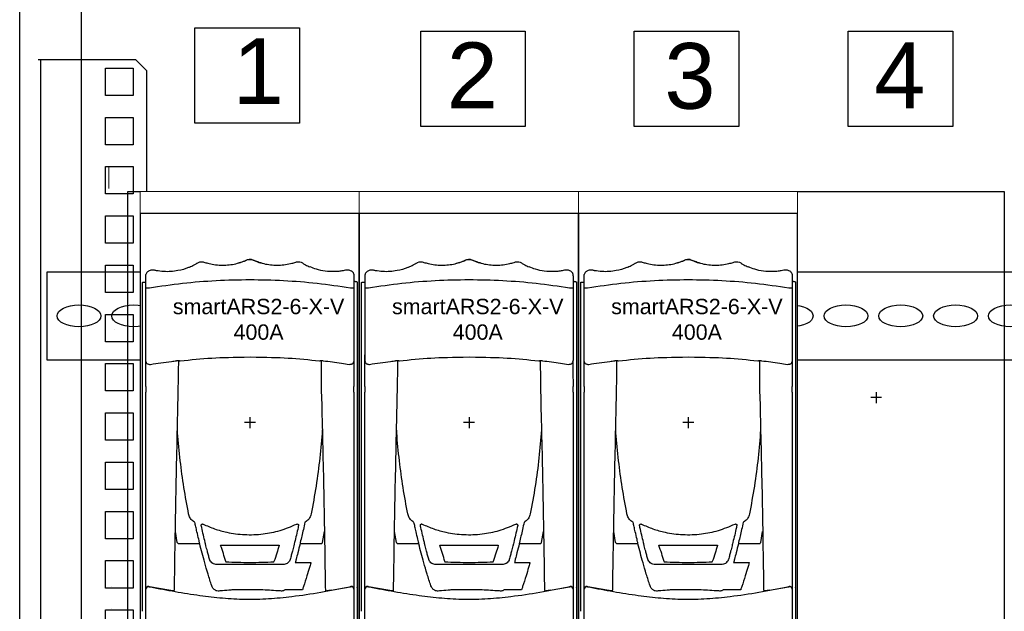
# Model space of a CAD drawing. Header units: millimetres. Extents: x -11513 to 3649, y 2330 to 12522.
# Tile 17 of 75: x -10340 to -9882, y 8444 to 8719. Entities that reach past the tile are written whole.
import ezdxf
from ezdxf.lldxf.tags import DXFTag

# ---------------------------------------------------------------- set-up
doc = ezdxf.new("R2010")
doc.units = ezdxf.units.MM
for name, color, linetype in [('Aparatura', 7, 'Continuous'), ('WG1-00-902-0001-', 7, 'Continuous'), ('WG1-00-915-0001_', 7, 'Continuous'), ('WG1-00-923-0035_', 7, 'Continuous')]:
    doc.layers.add(name, color=color, linetype=linetype)
doc.styles.get("Standard").update_dxf_attribs({"font": 'arial.ttf'})
tags = doc.linetypes.add('CENTER2', pattern=[28.575, 19.05, -3.175, 3.175, -3.175]).pattern_tags.tags
tags[10:11] = [DXFTag(74, 4), DXFTag(75, 0), DXFTag(340, '0'), DXFTag(46, 0.0), DXFTag(50, 0.0), DXFTag(44, 0.0), DXFTag(45, 0.0)]
tags[8:9] = [DXFTag(74, 4), DXFTag(75, 0), DXFTag(340, '0'), DXFTag(46, 0.0), DXFTag(50, 0.0), DXFTag(44, 0.0), DXFTag(45, 0.0)]
tags[6:7] = [DXFTag(74, 4), DXFTag(75, 0), DXFTag(340, '0'), DXFTag(46, 0.0), DXFTag(50, 0.0), DXFTag(44, 0.0), DXFTag(45, 0.0)]
tags[4:5] = [DXFTag(74, 4), DXFTag(75, 0), DXFTag(340, '0'), DXFTag(46, 0.0), DXFTag(50, 0.0), DXFTag(44, 0.0), DXFTag(45, 0.0)]

# ---------------------------------------------------------------- blocks, each defined once
blk = doc.blocks.new('kątownik do pomiaru')
at = {"layer": 'Aparatura', "color": 30}
for p, q in [((16.42, 616.47), (16.42, 616.5)), ((16.42, 616.44), (16.42, 611.44)), ((18.92, 613.94), (13.92, 613.94)), ((16.42, 431.47), (16.42, 431.5)), ((16.42, 431.44), (16.42, 426.44)), ((18.92, 428.94), (13.92, 428.94)), ((16.42, 246.47), (16.42, 246.5)), ((16.42, 246.44), (16.42, 241.44))]:
    blk.add_line(p, q, dxfattribs=at)
at = {"layer": 'WG1-00-915-0001_', "color": 7, "linetype": 'Continuous'}
for p, q in [((11.47, 275.81), (11.47, 282.79)), ((11.47, 282.79), (18.45, 282.79)), ((18.45, 282.79), (18.45, 275.81)), ((18.45, 275.81), (11.47, 275.81))]:
    blk.add_line(p, q, dxfattribs=at)
blk = doc.blocks.new('wspornik rozłączników')
at = {"layer": 'Aparatura', "linetype": 'Continuous'}
blk.add_lwpolyline([(0, 0), (780, 0), (780, 40), (0, 40)], close=True, dxfattribs=at)
for centre in [(14.68, 20), (39.68, 20), (64.68, 20), (89.68, 20), (114.68, 20), (139.68, 20), (164.68, 20), (189.68, 20), (214.68, 20), (239.68, 20), (264.68, 20), (289.68, 20), (314.68, 20), (339.68, 20), (364.68, 20), (389.68, 20), (414.68, 20), (439.68, 20)]:
    blk.add_ellipse(centre, major_axis=(10, 0), ratio=0.5, dxfattribs=at)
blk = doc.blocks.new('rozmieszczenie aparatury cz siłowa')
blk.add_line((9.72, 152.11), (9.72, 966.3))
at = {"layer": 'Aparatura', "linetype": 'Continuous'}
blk.add_line((28, 1114.7), (28, 39.7), dxfattribs=at)
at = {"layer": 'Aparatura', "color": 254, "lineweight": 5}
blk.add_line((40.7, 917.62), (40.7, 907.62), dxfattribs=at)
at = {"layer": 'Aparatura'}
for p, q in [((41.81, 726.06), (41.81, 726.09)), ((41.81, 715.99), (41.81, 716)), ((41.81, 715.99), (41.81, 715.99))]:
    blk.add_line(p, q, dxfattribs=at)
at = {"layer": 'Aparatura', "lineweight": 30}
blk.add_arc((43.34, 843.42), 0.000402, 89.0024, 134.5994, dxfattribs=at)
at = {"layer": 'WG1-00-902-0001-', "color": 7, "linetype": 'Continuous'}
blk.add_line((0, 0), (0, 1200), dxfattribs=at)
at = {"layer": 'WG1-00-923-0035_', "color": 7, "linetype": 'Continuous'}
for p, q in [((52.97, 966.3), (8.36, 966.3)), ((57.96, 961.3), (52.97, 966.3)), ((39.23, 950.06), (39.23, 962.55)), ((39.23, 962.55), (51.72, 962.55)), ((51.72, 962.55), (51.72, 950.06)), ((57.96, 157.11), (57.96, 961.3)), ((51.72, 950.06), (39.23, 950.06)), ((39.23, 927.59), (39.23, 940.07)), ((39.23, 940.07), (51.72, 940.07)), ((51.72, 940.07), (51.72, 927.59)), ((51.72, 927.59), (39.23, 927.59)), ((39.23, 905.11), (39.23, 917.6)), ((39.23, 917.6), (51.72, 917.6)), ((51.72, 917.6), (51.72, 905.11)), ((51.72, 905.11), (39.23, 905.11)), ((39.23, 882.63), (39.23, 895.12)), ((39.23, 895.12), (51.72, 895.12)), ((51.72, 895.12), (51.72, 882.63)), ((51.72, 882.63), (39.23, 882.63)), ((39.23, 860.15), (39.23, 872.64)), ((39.23, 872.64), (51.72, 872.64)), ((51.72, 872.64), (51.72, 860.15)), ((51.72, 860.15), (39.23, 860.15)), ((39.23, 837.68), (39.23, 850.16)), ((39.23, 850.16), (51.72, 850.16)), ((51.72, 850.16), (51.72, 837.68)), ((51.72, 837.68), (39.23, 837.68)), ((39.23, 815.2), (39.23, 827.69)), ((39.23, 827.69), (51.72, 827.69)), ((51.72, 827.69), (51.72, 815.2)), ((51.72, 815.2), (39.23, 815.2)), ((39.23, 792.72), (39.23, 805.21)), ((39.23, 805.21), (51.72, 805.21)), ((51.72, 805.21), (51.72, 792.72)), ((51.72, 792.72), (39.23, 792.72)), ((39.23, 770.24), (39.23, 782.73)), ((39.23, 782.73), (51.72, 782.73)), ((51.72, 782.73), (51.72, 770.24)), ((51.72, 770.24), (39.23, 770.24)), ((39.23, 747.77), (39.23, 760.25)), ((39.23, 760.25), (51.72, 760.25)), ((51.72, 760.25), (51.72, 747.77)), ((51.72, 747.77), (39.23, 747.77)), ((39.23, 725.29), (39.23, 737.78)), ((39.23, 737.78), (51.72, 737.78)), ((51.72, 737.78), (51.72, 725.29)), ((51.72, 725.29), (39.23, 725.29)), ((39.23, 702.81), (39.23, 715.3)), ((39.23, 715.3), (51.72, 715.3)), ((51.72, 715.3), (51.72, 702.81))]:
    blk.add_line(p, q, dxfattribs=at)
at = {"layer": 'WG1-00-923-0035_', "color": 7, "linetype": 'CENTER2'}
blk.add_line((9.72, 152.11), (9.72, 966.3), dxfattribs=at)
for name, p in [('wspornik rozłączników', (12.36, 829.46)), ('kątownik do pomiaru', (374.4, 198.22))]:
    blk.add_blockref(name, p)
blk = doc.blocks.new('ARS400-6-V 400A PRO dół')
blk.add_wipeout([(0, 0), (100, 0), (100, -680), (0, -680)]).dxf.layer = 'Aparatura'
at = {"layer": 'Aparatura', "color": 254, "lineweight": 5}
for p, q in [((0, 0), (0, -10)), ((100, 0), (0, 0)), ((100, -10), (100, 0))]:
    blk.add_line(p, q, dxfattribs=at)
at = {"layer": 'Aparatura', "lineweight": 30}
for p, q in [((96.71, -36.48), (96.71, -36.48)), ((96.75, -36.54), (96.71, -36.48)), ((2.11, -41.34), (2.64, -41.34)), ((2.64, -43.91), (2.64, -43.91)), ((2.64, -74.2), (2.64, -43.91)), ((98.11, -41.09), (97.57, -41.09)), ((97.58, -43.91), (97.58, -43.91)), ((97.58, -43.91), (97.58, -74.2)), ((2.61, -81.94), (2.61, -74.55)), ((17.58, -81.86), (17.62, -77.24)), ((18.31, -77.41), (18.27, -77.4)), ((81.95, -77.4), (81.9, -77.41)), ((97.53, -77.43), (97.53, -81.93)), ((2.61, -89), (2.61, -81.94)), ((17.54, -86.25), (17.57, -83.17)), ((17.57, -83.19), (17.58, -81.86)), ((97.53, -81.93), (97.61, -89)), ((2.61, -181.39), (2.61, -91.53)), ((82.71, -90.33), (82.82, -94.49)), ((97.61, -91.53), (97.61, -181.39)), ((2.61, -181.46), (2.61, -181.39)), ((2.61, -206.83), (2.61, -181.46)), ((4.28, -180.33), (4.03, -180.28)), ((4.03, -180.28), (4.03, -180.28)), ((13.06, -181.97), (4.28, -180.33)), ((87.16, -181.97), (95.94, -180.33)), ((96.19, -180.28), (95.94, -180.33)), ((96.19, -180.28), (96.19, -180.28)), ((97.61, -181.39), (97.61, -181.46)), ((97.61, -181.46), (97.61, -206.83))]:
    blk.add_line(p, q, dxfattribs=at)
at = {"layer": 'Aparatura'}
for p, q in [((1.11, -150.01), (1.11, -41.49)), ((99.11, -41.23), (99.11, -150.01)), ((1.11, -181.82), (1.11, -150.01)), ((24.98, -150.93), (24.82, -150.84)), ((75.4, -150.84), (75.24, -150.93)), ((99.11, -150.01), (99.11, -180.72)), ((16.98, -160.23), (16.13, -155.2)), ((83.24, -160.23), (84.09, -155.2)), ((27.2, -160.79), (17.49, -160.78)), ((27.11, -160.16), (27.03, -159.83)), ((82.73, -160.78), (73.02, -160.79)), ((39.1, -168.82), (39.1, -169.1)), ((61.11, -169.1), (61.11, -168.82)), ((1.11, -191.53), (1.11, -181.82)), ((99.11, -180.78), (99.11, -180.72)), ((99.11, -180.78), (99.11, -191.53)), ((1.11, -191.56), (1.11, -191.53))]:
    blk.add_line(p, q, dxfattribs=at)
at = {"layer": 'Aparatura', "color": 30}
for p, q in [((50.11, -102.93), (50.11, -102.9)), ((50.11, -102.96), (50.11, -107.96)), ((52.61, -105.46), (47.61, -105.46))]:
    blk.add_line(p, q, dxfattribs=at)
at = {"layer": 'Aparatura'}
blk.add_lwpolyline([(0, -680), (100, -680), (100, -10), (0, -10)], close=True, dxfattribs=at)
at = {"layer": 'Aparatura', "flags": 128}
for points in [[(15.67, -181.72), (15.69, -180.73), (15.71, -179.62)], [(84.51, -179.62), (84.53, -180.61), (84.55, -181.72)], [(15.32, -182.29), (15.42, -182.21), (15.6, -182.06)], [(15.6, -182.06), (15.62, -181.98), (15.64, -181.84), (15.67, -181.72)], [(84.55, -181.72), (84.57, -181.84), (84.6, -181.98), (84.62, -182.06)], [(84.9, -182.29), (84.63, -182.07), (84.62, -182.06)]]:
    blk.add_lwpolyline(points, dxfattribs=at)
at = {"layer": 'Aparatura', "lineweight": 30}
for centre, radius, start, end in [((4.54, -38.1), 1.85, 127.2762, 174.4368), ((2.64, -74.2), 0.000402, 89.0024, 134.5994), ((97.58, -74.2), 0.000402, 45.4006, 90.9976), ((3.81, -181.46), 1.2, 79.5329, 179.9775), ((96.41, -181.46), 1.2, 0.0225, 100.4671)]:
    blk.add_arc(centre, radius, start, end, dxfattribs=at)
at = {"layer": 'Aparatura'}
for centre, start, end in [((18.45, -159.38), 209.9944, 235.5862), ((81.77, -159.38), 304.4118, 330.0048)]:
    blk.add_arc(centre, 1.7, start, end, dxfattribs=at)
at = {"layer": 'Aparatura', "lineweight": 30}
for points, knots in [([(22.53, -34.48), (23.25, -34.16), (24.38, -33.66), (25.54, -32.99), (26.17, -32.59), (26.86, -32.22), (28.05, -31.94), (29.36, -32.25), (30.49, -32.62), (32.13, -33.04), (34.49, -33.47), (37.59, -33.67), (40.7, -33.51), (43.73, -32.99), (46.15, -32.29), (47.65, -31.71), (48.35, -31.41), (49, -31.1), (50.06, -30.89), (51.14, -31.07), (51.81, -31.38), (52.52, -31.69), (54.02, -32.27), (56.43, -32.98), (59.46, -33.5), (62.57, -33.67), (65.67, -33.48), (68.03, -33.06), (69.67, -32.64), (70.79, -32.28), (72.08, -31.94), (73.28, -32.18), (73.99, -32.55), (74.63, -32.97), (75.74, -33.61), (76.83, -34.1), (77.51, -34.4)], [0, 0, 0, 0, 0.0423884, 0.0664179, 0.0725222, 0.0836283, 0.1066676, 0.1344006, 0.1520723, 0.1697376, 0.2229949, 0.2769114, 0.3309633, 0.3842883, 0.4367973, 0.4629738, 0.4695288, 0.477521, 0.500882, 0.5243258, 0.5329903, 0.539548, 0.565731, 0.6182483, 0.671576, 0.7256275, 0.7795418, 0.8327909, 0.8504523, 0.8681187, 0.8950832, 0.9184327, 0.929864, 0.9361894, 0.9602307, 1, 1, 1, 1]), ([(55.65, -32.71), (55.32, -32.63), (54.65, -32.48), (53.71, -32.16), (52.8, -31.84), (51.86, -31.44), (50.6, -30.92), (49.02, -31.08), (47.69, -31.75), (46.47, -32.18), (45.36, -32.54), (44.64, -32.72), (44.33, -32.8)], [0, 0, 0, 0, 0.085009, 0.171868, 0.253498, 0.329899, 0.431684, 0.593299, 0.704973, 0.810592, 0.919677, 1, 1, 1, 1]), ([(22.45, -34.53), (22.34, -34.59), (20.72, -35.33), (17.88, -36.08), (14.03, -36.58), (10.71, -36.6), (8.33, -36.3), (6.84, -36.02), (6.13, -35.84), (5.33, -35.81), (4.53, -35.98), (3.91, -36.21), (3.61, -36.47), (3.42, -36.62)], [0, 0, 0, 0, 0.0199228, 0.2792592, 0.4478836, 0.6170928, 0.7875504, 0.816158, 0.8497824, 0.9001018, 0.937496, 0.9752043, 1, 1, 1, 1]), ([(96.71, -36.48), (96.69, -36.46), (96.33, -36.2), (95.49, -35.89), (94.27, -35.78), (93.17, -36.08), (92.12, -36.25), (91.13, -36.39), (90.1, -36.49), (87.86, -36.63), (84.59, -36.47), (80.72, -35.7), (78.54, -34.82), (77.59, -34.44)], [0, 0, 0, 0, 0.01101, 0.072293, 0.13279, 0.19466, 0.244474, 0.294653, 0.346957, 0.401453, 0.636715, 0.842688, 1, 1, 1, 1]), ([(2.64, -43.91), (2.64, -43.29), (2.64, -42.26), (2.64, -40.99), (2.65, -40.15), (2.66, -39.51), (2.66, -39.01), (2.67, -38.65), (2.67, -38.48), (2.67, -38.39), (2.68, -38.34), (2.68, -38.32)], [0, 0, 0, 0, 0.298771, 0.499604, 0.633447, 0.728995, 0.847673, 0.920684, 0.96194, 0.981807, 1, 1, 1, 1]), ([(2.68, -38.32), (2.68, -38.22), (2.69, -38.09), (2.7, -37.96), (2.7, -37.92)], [0, 0, 0, 0, 0.704756, 1, 1, 1, 1]), ([(4.23, -43.92), (9.27, -43.17), (19.35, -41.68), (34.71, -40.48), (50.11, -40.06), (65.51, -40.48), (80.87, -41.68), (90.94, -43.17), (95.99, -43.92)], [0, 0, 0, 0, 0.167076, 0.333659, 0.5, 0.666341, 0.832924, 1, 1, 1, 1]), ([(96.71, -36.48), (96.82, -36.57), (97.05, -36.76), (97.3, -37.13), (97.43, -37.45), (97.48, -37.67), (97.51, -37.81), (97.52, -37.92), (97.53, -38.08), (97.54, -38.22), (97.54, -38.32)], [0, 0, 0, 0, 0.152949, 0.306524, 0.465521, 0.511247, 0.568609, 0.665896, 0.765854, 1, 1, 1, 1]), ([(97.54, -38.32), (97.54, -38.34), (97.54, -38.39), (97.55, -38.48), (97.55, -38.65), (97.56, -39), (97.56, -39.5), (97.57, -40.14), (97.57, -40.98), (97.58, -42.25), (97.58, -43.29), (97.58, -43.91)], [0, 0, 0, 0, 0.018899, 0.039086, 0.080314, 0.152685, 0.269934, 0.364628, 0.498532, 0.700653, 1, 1, 1, 1]), ([(2.64, -43.91), (2.66, -43.91), (2.7, -43.91), (3.05, -43.91), (3.57, -43.92), (4.01, -43.92), (4.23, -43.92)], [0, 0, 0, 0, 0.240786, 0.493857, 0.746929, 1, 1, 1, 1]), ([(95.99, -43.92), (96.21, -43.92), (96.65, -43.92), (97.17, -43.91), (97.52, -43.91), (97.56, -43.91), (97.58, -43.91)], [0, 0, 0, 0, 0.2530713, 0.5061426, 0.7592138, 1, 1, 1, 1]), ([(2.7, -77.64), (2.7, -77.62), (2.69, -77.51), (2.68, -77.38), (2.67, -77.14), (2.66, -76.77), (2.65, -76.24), (2.64, -75.64), (2.64, -74.96), (2.64, -74.48), (2.64, -74.2)], [0, 0, 0, 0, 0.029032, 0.116157, 0.236636, 0.385765, 0.545512, 0.697233, 0.826566, 1, 1, 1, 1]), ([(50.31, -75.62), (42.37, -75.74), (32.7, -75.96), (23.12, -76.93), (18.32, -77.41)], [0, 0, 0, 0, 0.4986323, 1, 1, 1, 1]), ([(81.9, -77.41), (77.12, -76.93), (67.55, -75.96), (57.88, -75.74), (50.31, -75.62)], [0, 0, 0, 0, 0.498632, 1, 1, 1, 1]), ([(97.58, -74.2), (97.58, -74.48), (97.58, -74.96), (97.57, -75.64), (97.57, -76.24), (97.56, -76.76), (97.55, -77.14), (97.54, -77.38), (97.53, -77.51), (97.52, -77.62), (97.51, -77.64)], [0, 0, 0, 0, 0.173438, 0.302772, 0.454493, 0.614239, 0.763367, 0.883845, 0.970969, 1, 1, 1, 1]), ([(2.7, -77.64), (2.74, -77.8), (2.81, -78.09), (3.11, -78.44), (3.53, -78.69), (4.03, -78.85), (4.4, -78.87), (4.72, -78.87)], [0, 0, 0, 0, 0.232386, 0.448594, 0.638017, 0.818835, 1, 1, 1, 1]), ([(4.72, -78.87), (7.94, -78.38), (11.88, -77.78), (15.84, -77.31), (16.6, -77.21)], [0, 0, 0, 0, 0.80902, 1, 1, 1, 1]), ([(18.27, -77.4), (18.24, -77.39), (18.18, -77.36), (17.91, -77.28), (17.53, -77.22), (17.07, -77.18), (16.76, -77.2), (16.6, -77.21)], [0, 0, 0, 0, 0.186686, 0.400314, 0.60324, 0.80155, 1, 1, 1, 1]), ([(83.62, -77.22), (83.5, -77.21), (83.22, -77.18), (82.77, -77.21), (82.36, -77.27), (82.05, -77.35), (81.98, -77.38), (81.95, -77.4)], [0, 0, 0, 0, 0.145634, 0.358466, 0.574443, 0.787148, 1, 1, 1, 1]), ([(82.6, -77.24), (82.6, -77.37), (82.61, -78.66), (82.64, -81.67), (82.66, -84.55), (82.68, -86.26)], [0, 0, 0, 0, 0.041503, 0.431702, 1, 1, 1, 1]), ([(83.62, -77.22), (86.37, -77.56), (90.33, -78.05), (94.26, -78.67), (95.49, -78.87)], [0, 0, 0, 0, 0.695633, 1, 1, 1, 1]), ([(95.49, -78.87), (95.81, -78.86), (96.19, -78.85), (96.69, -78.69), (97.1, -78.44), (97.41, -78.09), (97.48, -77.8), (97.51, -77.64)], [0, 0, 0, 0, 0.181165, 0.361984, 0.551406, 0.767614, 1, 1, 1, 1]), ([(15.71, -179.62), (15.94, -164.57), (16.38, -136.19), (17.07, -107.81), (17.54, -86.25)], [0, 0, 0, 0, 0.530604, 1, 1, 1, 1]), ([(82.68, -86.26), (82.68, -86.55), (82.69, -87.91), (82.7, -89.27), (82.71, -90.33)], [0, 0, 0, 0, 0.215867, 1, 1, 1, 1]), ([(97.61, -91.53), (97.6, -91.21), (97.59, -90.79), (97.58, -90.02), (97.6, -89.48), (97.61, -89.09), (97.61, -89)], [0, 0, 0, 0, 0.390269, 0.507114, 0.888448, 1, 1, 1, 1]), ([(82.82, -94.49), (83.14, -107.81), (83.84, -136.19), (84.28, -164.57), (84.51, -179.62)], [0, 0, 0, 0, 0.469399, 1, 1, 1, 1]), ([(2.61, -181.39), (2.61, -181.39), (2.61, -181.29), (2.65, -181.01), (2.86, -180.63), (3.25, -180.36), (3.64, -180.24), (3.9, -180.27), (4.03, -180.28)], [0, 0, 0, 0, 0.0031412, 0.189602, 0.4911947, 0.7104898, 0.8548502, 1, 1, 1, 1]), ([(4.03, -180.28), (4.04, -180.29), (4.05, -180.3), (4.19, -180.33), (4.39, -180.38), (4.58, -180.41), (4.7, -180.44), (4.72, -180.44)], [0, 0, 0, 0, 0.229934, 0.459774, 0.692076, 0.928215, 1, 1, 1, 1]), ([(4.72, -180.44), (8.48, -181.15), (15.98, -182.56), (26.94, -184.33), (37.61, -185.58), (48.08, -186.17), (58.66, -185.89), (70.16, -184.78), (82.44, -182.89), (91.14, -181.26), (95.49, -180.44)], [0, 0, 0, 0, 0.125522, 0.251121, 0.364073, 0.47696, 0.592889, 0.708894, 0.854304, 1, 1, 1, 1]), ([(95.49, -180.44), (95.58, -180.42), (95.76, -180.39), (95.98, -180.34), (96.14, -180.31), (96.19, -180.29), (96.19, -180.28), (96.19, -180.28)], [0, 0, 0, 0, 0.23894, 0.477989, 0.715403, 0.949002, 1, 1, 1, 1]), ([(96.19, -180.28), (96.32, -180.27), (96.58, -180.24), (96.97, -180.36), (97.35, -180.63), (97.57, -181.01), (97.61, -181.29), (97.61, -181.39), (97.61, -181.39)], [0, 0, 0, 0, 0.14515, 0.28951, 0.508805, 0.810398, 0.996859, 1, 1, 1, 1])]:
    blk.add_open_spline(points, degree=3, knots=knots, dxfattribs=at)
at = {"layer": 'Aparatura'}
for points, knots in [([(1.11, -41.49), (1.11, -41.49), (1.11, -41.48), (1.13, -41.45), (1.25, -41.41), (1.48, -41.37), (1.77, -41.35), (2, -41.35), (2.11, -41.34)], [0, 0, 0, 0, 0.007498, 0.148625, 0.363602, 0.576405, 0.788185, 1, 1, 1, 1]), ([(98.11, -41.09), (98.22, -41.09), (98.44, -41.09), (98.74, -41.12), (98.97, -41.15), (99.09, -41.19), (99.11, -41.22), (99.11, -41.23), (99.11, -41.23)], [0, 0, 0, 0, 0.211943, 0.423853, 0.63674, 0.851706, 0.992417, 1, 1, 1, 1]), ([(2.61, -89), (2.62, -89.33), (2.63, -89.74), (2.63, -90.51), (2.61, -91.05), (2.61, -91.44), (2.61, -91.53)], [0, 0, 0, 0, 0.390269, 0.507114, 0.888448, 1, 1, 1, 1]), ([(22.17, -147.15), (21.42, -143.13), (19.9, -135.07), (18.29, -122.69), (17.34, -113.82), (17.1, -109.01), (17.08, -108.48)], [0, 0, 0, 0, 0.314735, 0.630013, 0.95928, 1, 1, 1, 1]), ([(83.15, -108.8), (82.8, -113.05), (82.11, -121.6), (80.41, -134.41), (78.84, -142.9), (78.04, -147.15)], [0, 0, 0, 0, 0.33049, 0.664925, 1, 1, 1, 1]), ([(24.82, -150.84), (24.54, -150.66), (23.76, -150.15), (22.71, -148.92), (22.35, -147.74), (22.17, -147.15)], [0, 0, 0, 0, 0.211127, 0.605633, 1, 1, 1, 1]), ([(78.04, -147.15), (77.96, -147.47), (77.73, -148.38), (76.91, -149.76), (75.9, -150.48), (75.4, -150.84)], [0, 0, 0, 0, 0.209577, 0.604721, 1, 1, 1, 1]), ([(27.03, -159.83), (26.94, -159.46), (26.57, -157.94), (26.03, -155.65), (25.44, -153.06), (25.13, -151.61), (24.98, -150.93)], [0, 0, 0, 0, 0.126146, 0.513676, 0.772012, 1, 1, 1, 1]), ([(27.91, -152.44), (27.9, -152.37), (27.88, -152.24), (27.94, -152.04), (28.06, -151.87), (28.23, -151.75), (28.43, -151.7), (28.61, -151.71), (28.71, -151.75), (28.75, -151.77)], [0, 0, 0, 0, 0.151027, 0.302045, 0.453532, 0.605379, 0.757136, 0.908395, 1, 1, 1, 1]), ([(29.73, -160.16), (29.45, -159.03), (28.89, -156.76), (28.3, -154.18), (27.97, -152.74), (27.91, -152.44)], [0, 0, 0, 0, 0.441425, 0.882848, 1, 1, 1, 1]), ([(28.75, -151.77), (30.49, -152.53), (34, -154.06), (40.34, -155.79), (46.37, -156.6), (51.91, -156.63), (57.35, -156.19), (64.02, -154.9), (68.96, -152.82), (71.47, -151.77)], [0, 0, 0, 0, 0.129088, 0.259929, 0.445353, 0.540835, 0.636317, 0.815744, 1, 1, 1, 1]), ([(72.31, -152.44), (72.24, -152.74), (71.92, -154.18), (71.33, -156.76), (70.77, -159.03), (70.49, -160.16)], [0, 0, 0, 0, 0.116755, 0.558377, 1, 1, 1, 1]), ([(71.47, -151.77), (71.53, -151.74), (71.66, -151.7), (71.86, -151.71), (72.05, -151.79), (72.21, -151.93), (72.3, -152.11), (72.33, -152.29), (72.32, -152.4), (72.31, -152.44)], [0, 0, 0, 0, 0.150385, 0.300761, 0.451557, 0.602957, 0.75472, 0.906432, 1, 1, 1, 1]), ([(75.24, -150.93), (75, -152.04), (74.33, -155.12), (73.58, -158.19), (73.1, -160.16)], [0, 0, 0, 0, 0.357639, 1, 1, 1, 1]), ([(27.2, -160.79), (27.18, -160.7), (27.16, -160.51), (27.13, -160.28), (27.11, -160.16)], [0, 0, 0, 0, 0.486569, 1, 1, 1, 1]), ([(32.69, -179.92), (32.12, -178.12), (30.97, -174.51), (29.52, -169.52), (28.25, -164.9), (27.55, -162.16), (27.2, -160.79)], [0, 0, 0, 0, 0.261354, 0.522677, 0.760258, 1, 1, 1, 1]), ([(29.76, -160.33), (29.75, -160.27), (29.74, -160.22), (29.73, -160.16), (29.73, -160.16)], [0, 0, 0, 0, 0.999645, 1, 1, 1, 1]), ([(29.84, -160.79), (29.84, -160.79), (29.83, -160.73), (29.8, -160.58), (29.77, -160.42), (29.76, -160.33)], [0, 0, 0, 0, 0.000113, 0.470663, 1, 1, 1, 1]), ([(29.92, -161.09), (29.92, -161.08), (29.89, -160.98), (29.87, -160.88), (29.84, -160.79)], [0, 0, 0, 0, 0.102168, 1, 1, 1, 1]), ([(31.75, -167.91), (31.73, -167.85), (31.53, -167.18), (31.19, -165.92), (30.64, -163.88), (30.22, -162.27), (29.97, -161.27), (29.92, -161.09)], [0, 0, 0, 0, 0.027983, 0.281063, 0.534132, 0.914497, 1, 1, 1, 1]), ([(36.77, -161.38), (36.77, -161.43), (36.77, -161.49), (36.77, -161.55), (36.77, -161.55)], [0, 0, 0, 0, 0.934347, 1, 1, 1, 1]), ([(36.77, -161.38), (41.21, -161.38), (48.13, -161.38), (57.03, -161.38), (61.47, -161.38), (63.44, -161.38)], [0, 0, 0, 0, 0.5000096, 0.7782313, 1, 1, 1, 1]), ([(39.1, -168.82), (38.75, -167.57), (38.02, -165.03), (37.19, -162.73), (36.77, -161.55)], [0, 0, 0, 0, 0.491137, 1, 1, 1, 1]), ([(63.44, -161.55), (63.11, -162.72), (62.44, -165.05), (61.55, -167.56), (61.11, -168.82)], [0, 0, 0, 0, 0.49892, 1, 1, 1, 1]), ([(63.44, -161.38), (63.44, -161.43), (63.44, -161.49), (63.44, -161.55), (63.44, -161.55)], [0, 0, 0, 0, 0.915627, 1, 1, 1, 1]), ([(70.49, -160.16), (70.25, -161.29), (69.99, -162.29), (69.57, -163.89), (69.01, -165.99), (68.66, -167.25), (68.47, -167.91)], [0, 0, 0, 0, 0.085956, 0.467382, 0.721157, 1, 1, 1, 1]), ([(73.02, -160.79), (72.67, -162.14), (72.1, -164.38), (71.35, -167.31), (70.97, -168.83), (70.83, -169.35)], [0, 0, 0, 0, 0.497835, 0.826462, 1, 1, 1, 1]), ([(73.1, -160.16), (73.09, -160.27), (73.06, -160.51), (73.03, -160.69), (73.02, -160.79)], [0, 0, 0, 0, 0.490759, 1, 1, 1, 1]), ([(35.05, -170.24), (34.71, -170.21), (34.03, -170.15), (33.1, -169.7), (32.33, -169.03), (31.93, -168.39), (31.78, -168), (31.75, -167.91)], [0, 0, 0, 0, 0.2219, 0.443281, 0.673914, 0.932804, 1, 1, 1, 1]), ([(65.17, -170.24), (61.94, -170.24), (55.49, -170.24), (45.44, -170.24), (38.63, -170.24), (35.05, -170.24)], [0, 0, 0, 0, 0.321694, 0.64305, 1, 1, 1, 1]), ([(61.11, -169.1), (57.45, -169.26), (50.11, -169.57), (42.78, -169.26), (39.1, -169.1)], [0, 0, 0, 0, 0.499211, 1, 1, 1, 1]), ([(68.47, -167.91), (68.44, -167.99), (68.29, -168.39), (67.88, -169.03), (67.12, -169.7), (66.19, -170.15), (65.51, -170.21), (65.17, -170.24)], [0, 0, 0, 0, 0.066817, 0.325764, 0.556659, 0.778064, 1, 1, 1, 1]), ([(70.83, -169.35), (71.17, -169.35), (72.83, -169.35), (75.19, -169.35), (77.22, -169.35), (77.92, -169.35)], [0, 0, 0, 0, 0.140613, 0.703079, 1, 1, 1, 1]), ([(77.92, -169.35), (77.9, -169.43), (77.69, -170.18), (77.12, -172.14), (76.05, -175.67), (75.03, -178.85), (74.32, -180.99), (74.16, -181.47), (74.09, -181.69)], [0, 0, 0, 0, 0.019446, 0.190779, 0.496469, 0.887318, 0.947729, 1, 1, 1, 1]), ([(15.32, -182.29), (15.29, -182.3), (15.23, -182.3), (14.87, -182.26), (14.36, -182.19), (13.73, -182.09), (13.28, -182.01), (13.06, -181.97)], [0, 0, 0, 0, 0.1986576, 0.3973008, 0.5965042, 0.7977691, 1, 1, 1, 1]), ([(34.58, -182.02), (34.43, -181.95), (33.91, -181.69), (33.16, -181), (32.85, -180.28), (32.69, -179.92)], [0, 0, 0, 0, 0.167831, 0.587629, 1, 1, 1, 1]), ([(34.58, -182.02), (34.58, -182.02), (34.91, -182.1), (35.92, -182.24), (38.25, -181.94), (40.79, -181.77), (42.67, -181.63), (43.21, -181.59)], [0, 0, 0, 0, 0.001478, 0.117176, 0.349199, 0.809863, 1, 1, 1, 1]), ([(43.21, -181.59), (43.55, -181.59), (45.21, -181.56), (49.49, -181.52), (56.06, -181.55), (61.27, -181.95), (63.88, -182.14)], [0, 0, 0, 0, 0.048329, 0.24165, 0.620078, 1, 1, 1, 1]), ([(63.88, -182.14), (64.21, -182.16), (64.74, -182.18), (65.32, -182.09), (65.57, -182.04), (65.64, -182.02), (65.64, -182.02)], [0, 0, 0, 0, 0.5662797, 0.8876288, 0.9927702, 1, 1, 1, 1]), ([(66.22, -181.69), (66.19, -181.71), (66.01, -181.84), (65.81, -181.94), (65.64, -182.02)], [0, 0, 0, 0, 0.160807, 1, 1, 1, 1]), ([(74.09, -181.69), (72.78, -181.69), (70.15, -181.69), (67.53, -181.69), (66.22, -181.69)], [0, 0, 0, 0, 0.499337, 1, 1, 1, 1]), ([(87.16, -181.97), (86.93, -182.01), (86.48, -182.09), (85.84, -182.19), (85.32, -182.27), (84.98, -182.3), (84.93, -182.3), (84.9, -182.29)], [0, 0, 0, 0, 0.205448, 0.410951, 0.614901, 0.816191, 1, 1, 1, 1]), ([(99.11, -191.53), (99.11, -193.31), (99.11, -196.55), (99.11, -199.84), (99.11, -201.58), (99.11, -201.62)], [0, 0, 0, 0, 0.473746, 0.987525, 1, 1, 1, 1])]:
    blk.add_open_spline(points, degree=3, knots=knots, dxfattribs=at)
at = {"insert": (54.08, -58.35), "char_height": 7, "width": 66.1272, "attachment_point": 5}
blk.add_mtext('smartARS2-6-X-V\\P400A', dxfattribs=at)

msp = doc.modelspace()

# ---------------------------------------------------------------- linework, layer by layer
for p, q in [((-10289.92, 8639.31), (-9881.92, 8639.31)), ((-10289.92, 8008.67), (-10289.92, 8639.31)), ((-9881.92, 8639.31), (-9881.92, 8008.67))]:
    msp.add_line(p, q)
at = {"color": 2}
for points in [[(-10258.65, 8715.49), (-10209.95, 8715.49), (-10209.95, 8671.2), (-10258.65, 8671.2)], [(-10153.56, 8713.93), (-10104.86, 8713.93), (-10104.86, 8669.64), (-10153.56, 8669.64)], [(-10054.13, 8713.93), (-10005.43, 8713.93), (-10005.43, 8669.64), (-10054.13, 8669.64)], [(-9954.63, 8713.93), (-9905.93, 8713.93), (-9905.93, 8669.64), (-9954.63, 8669.64)]]:
    msp.add_lwpolyline(points, close=True, dxfattribs=at)

# ---------------------------------------------------------------- block references
at = {"xscale": 1.02, "yscale": 1.02, "zscale": 1.02}
msp.add_blockref('rozmieszczenie aparatury cz siłowa', (-10340.19, 7714.97), dxfattribs=at)

# ---------------------------------------------------------------- texts
at = {"color": 1, "char_height": 30.6, "width": 6.0219, "attachment_point": 1}
for s, insert in [('1', (-10241.01, 8710.68)), ('2', (-10141.4, 8708.69)), ('3', (-10040.13, 8708.43)), ('4', (-9942.47, 8708.69))]:
    msp.add_mtext(s, dxfattribs=dict(at, insert=insert))

# ---------------------------------------------------------------- next in the draw order: block references
at = {"xscale": 1.02, "yscale": 1.02, "zscale": 1.02}
msp.add_blockref('ARS400-6-V 400A PRO dół', (-10182.16, 8639.31), dxfattribs=at)

# ---------------------------------------------------------------- next in the draw order: block references
for p in [(-10284.16, 8639.31), (-10080.16, 8639.31)]:
    msp.add_blockref('ARS400-6-V 400A PRO dół', p, dxfattribs=at)

doc.saveas('drawing.dxf')
